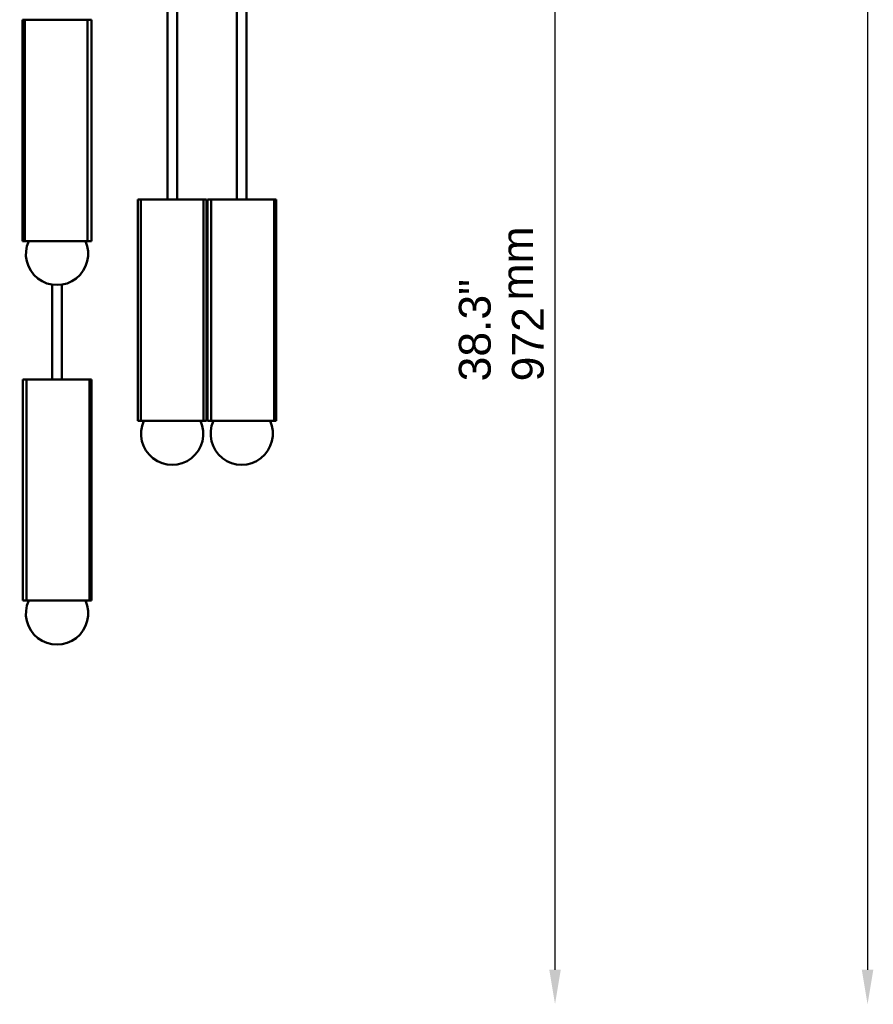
# Model space of a CAD drawing. Header units: millimetres. Extents: x 895 to 3556, y 117 to 2913.
# Tile 11 of 13: x 2939 to 3556, y 1232 to 1944. Entities that reach past the tile are written whole.
import ezdxf

# ---------------------------------------------------------------- set-up
doc = ezdxf.new("R2010")
doc.units = ezdxf.units.MM
doc.header["$LTSCALE"] = 10
for name, color, linetype, lineweight in [('Symbol (ISO)', 7, 'Continuous', 25), ('Widoczne (ISO)', 7, 'Continuous', 50), ('Wymiar (ISO)', 7, 'Continuous', 25)]:
    doc.layers.add(name, color=color, linetype=linetype, lineweight=lineweight)
doc.styles.add('Tekst notatki (ISO)', font='arial.ttf')
doc.dimstyles.new('Domyślne (ISO)', dxfattribs={"dimscale": 10, "dimtxt": 2.3, "dimasz": 2.5, "dimexe": 3.175, "dimexo": 0, "dimgap": 0.762, "dimtad": 1, "dimdec": 1, "dimlfac": 0.03937, "dimzin": 0, "dimdsep": 46, "dimtxsty": 'Tekst notatki (ISO)', "dimcen": 0.09, "dimdle": 10, "dimclrd": 256, "dimclre": 256, "dimclrt": 256, "dimazin": 2, "dimtfac": 1, "dimtmove": 0, "dimatfit": 3, "dimfxl": 0, "dimtolj": 1, "dimlwd": -1, "dimlwe": -1, "dimarcsym": 0})

# ---------------------------------------------------------------- blocks, each defined once
blk = doc.blocks.new('*D6')
at = {"layer": 'Defpoints', "color": 0, "transparency": 16777216}
for p in [(3151.72, 2767.52), (2724.22, 1232.21), (3551.72, 1232.21)]:
    blk.add_point(p, dxfattribs=at)
at = {"layer": 'Wymiar (ISO)', "transparency": 16777216}
blk.add_line((3551.72, 2742.52), (3551.72, 1257.21), dxfattribs=at)
for points in [[(3547.55, 2742.52), (3555.88, 2742.52), (3551.72, 2767.52)], [(3547.55, 1257.21), (3555.88, 1257.21), (3551.72, 1232.21)]]:
    blk.add_solid(points, dxfattribs=at)
at = {"layer": 'Wymiar (ISO)', "transparency": 16777216, "insert": (3482.17, 1964.25), "char_height": 23, "attachment_point": 1, "rotation": 90, "style": 'Tekst notatki (ISO)'}
blk.add_mtext('\\A1;60.4"\\P1535', dxfattribs=at)
blk = doc.blocks.new('*D7')
at = {"layer": 'Defpoints', "color": 0, "transparency": 16777216}
for p in [(2745.76, 2204.01), (3325.76, 2204.01), (2724.22, 1232.21)]:
    blk.add_point(p, dxfattribs=at)
at = {"layer": 'Wymiar (ISO)', "transparency": 16777216}
blk.add_line((3325.76, 1257.21), (3325.76, 2179.01), dxfattribs=at)
for points in [[(3321.6, 2179.01), (3329.93, 2179.01), (3325.76, 2204.01)], [(3321.6, 1257.21), (3329.93, 1257.21), (3325.76, 1232.21)]]:
    blk.add_solid(points, dxfattribs=at)
at = {"layer": 'Wymiar (ISO)', "transparency": 16777216, "insert": (3256.23, 1682.56), "char_height": 23, "attachment_point": 1, "rotation": 90, "style": 'Tekst notatki (ISO)'}
blk.add_mtext('\\A1;38.3"\\P972', dxfattribs=at)

msp = doc.modelspace()

# ---------------------------------------------------------------- linework, layer by layer
at = {"layer": 'Widoczne (ISO)'}
for p, q in [((3045.48, 2716.01), (3045.48, 1814.01)), ((3052.48, 2716.01), (3052.48, 1814.01)), ((3095.72, 2716.01), (3095.72, 1814.01)), ((3102.72, 2716.01), (3102.72, 1814.01)), ((2941.61, 1944.01), (2940.85, 1944.01)), ((2940.85, 1784.01), (2940.85, 1944.01)), ((2941.61, 1944.01), (2942.36, 1944.01)), ((2944.21, 1944.01), (2942.36, 1944.01)), ((2942.36, 1784.01), (2942.36, 1944.01)), ((2944.21, 1944.01), (2946, 1944.01)), ((2946, 1944.01), (2947.84, 1944.01)), ((2947.84, 1944.01), (2947.91, 1944.01)), ((2951.07, 1944.01), (2947.91, 1944.01)), ((2951.07, 1944.01), (2953, 1944.01)), ((2953, 1944.01), (2955.82, 1944.01)), ((2955.82, 1944.01), (2956.72, 1944.01)), ((2960.83, 1944.01), (2956.72, 1944.01)), ((2960.83, 1944.01), (2962.52, 1944.01)), ((2962.52, 1944.01), (2965.76, 1944.01)), ((2965.76, 1944.01), (2967.31, 1944.01)), ((2971.55, 1944.01), (2967.31, 1944.01)), ((2971.55, 1944.01), (2972.67, 1944.01)), ((2972.67, 1944.01), (2975.68, 1944.01)), ((2975.68, 1944.01), (2977.58, 1944.01)), ((2981.11, 1944.01), (2977.58, 1944.01)), ((2981.11, 1944.01), (2981.44, 1944.01)), ((2981.44, 1944.01), (2983.63, 1944.01)), ((2983.63, 1944.01), (2985.5, 1944.01)), ((2987.73, 1944.01), (2985.5, 1944.01)), ((2987.73, 1944.01), (2988.02, 1944.01)), ((2987.73, 1784.01), (2987.73, 1944.01)), ((2988.02, 1944.01), (2989.49, 1944.01)), ((2990.55, 1944.01), (2989.49, 1944.01)), ((2990.55, 1784.01), (2990.55, 1944.01)), ((3024.98, 1814.01), (3024.08, 1814.01)), ((3024.08, 1654.01), (3024.08, 1814.01)), ((3024.98, 1814.01), (3026.25, 1814.01)), ((3028.29, 1814.01), (3026.25, 1814.01)), ((3026.25, 1654.01), (3026.25, 1814.01)), ((3028.29, 1814.01), (3030.12, 1814.01)), ((3030.12, 1814.01), (3032.14, 1814.01)), ((3032.14, 1814.01), (3032.34, 1814.01)), ((3035.69, 1814.01), (3032.34, 1814.01)), ((3035.69, 1814.01), (3037.61, 1814.01)), ((3037.61, 1814.01), (3040.54, 1814.01)), ((3040.54, 1814.01), (3041.55, 1814.01)), ((3045.73, 1814.01), (3041.55, 1814.01)), ((3045.73, 1814.01), (3047.35, 1814.01)), ((3047.35, 1814.01), (3050.6, 1814.01)), ((3050.6, 1814.01), (3052.23, 1814.01)), ((3056.41, 1814.01), (3052.23, 1814.01)), ((3056.41, 1814.01), (3057.42, 1814.01)), ((3057.42, 1814.01), (3060.34, 1814.01)), ((3060.34, 1814.01), (3062.26, 1814.01)), ((3065.62, 1814.01), (3062.26, 1814.01)), ((3065.62, 1814.01), (3065.81, 1814.01)), ((3065.81, 1814.01), (3067.84, 1814.01)), ((3067.84, 1814.01), (3069.67, 1814.01)), ((3071.71, 1814.01), (3069.67, 1814.01)), ((3071.71, 1814.01), (3072.98, 1814.01)), ((3071.71, 1654.01), (3071.71, 1814.01)), ((3073.88, 1814.01), (3072.98, 1814.01)), ((3073.88, 1654.01), (3073.88, 1814.01)), ((3075.45, 1814.01), (3074.38, 1814.01)), ((3074.38, 1654.01), (3074.38, 1814.01)), ((3075.45, 1814.01), (3076.93, 1814.01)), ((3076.93, 1814.01), (3077.25, 1814.01)), ((3079.51, 1814.01), (3077.25, 1814.01)), ((3077.25, 1654.01), (3077.25, 1814.01)), ((3079.51, 1814.01), (3081.38, 1814.01)), ((3081.38, 1814.01), (3083.59, 1814.01)), ((3083.59, 1814.01), (3083.93, 1814.01)), ((3087.47, 1814.01), (3083.93, 1814.01)), ((3087.47, 1814.01), (3089.37, 1814.01)), ((3089.37, 1814.01), (3092.39, 1814.01)), ((3092.39, 1814.01), (3093.52, 1814.01)), ((3097.76, 1814.01), (3093.52, 1814.01)), ((3097.76, 1814.01), (3099.3, 1814.01)), ((3099.3, 1814.01), (3102.54, 1814.01)), ((3102.54, 1814.01), (3104.24, 1814.01)), ((3108.34, 1814.01), (3104.24, 1814.01)), ((3108.34, 1814.01), (3109.23, 1814.01)), ((3109.23, 1814.01), (3112.04, 1814.01)), ((3112.04, 1814.01), (3113.97, 1814.01)), ((3117.11, 1814.01), (3113.97, 1814.01)), ((3117.11, 1814.01), (3117.16, 1814.01)), ((3117.16, 1814.01), (3118.99, 1814.01)), ((3118.99, 1814.01), (3120.77, 1814.01)), ((3122.6, 1814.01), (3120.77, 1814.01)), ((3122.6, 1814.01), (3123.31, 1814.01)), ((3122.6, 1654.01), (3122.6, 1814.01)), ((3124.06, 1814.01), (3123.31, 1814.01)), ((3124.06, 1654.01), (3124.06, 1814.01)), ((2941.61, 1784.01), (2940.85, 1784.01)), ((2941.61, 1784.01), (2942.36, 1784.01)), ((2944.21, 1784.01), (2942.36, 1784.01)), ((2944.21, 1784.01), (2946, 1784.01)), ((2946, 1784.01), (2947.84, 1784.01)), ((2947.84, 1784.01), (2947.91, 1784.01)), ((2951.07, 1784.01), (2947.91, 1784.01)), ((2951.07, 1784.01), (2953, 1784.01)), ((2953, 1784.01), (2955.82, 1784.01)), ((2955.82, 1784.01), (2956.72, 1784.01)), ((2960.83, 1784.01), (2956.72, 1784.01)), ((2960.83, 1784.01), (2962.52, 1784.01)), ((2962.52, 1784.01), (2965.76, 1784.01)), ((2965.76, 1784.01), (2967.31, 1784.01)), ((2971.55, 1784.01), (2967.31, 1784.01)), ((2971.55, 1784.01), (2972.67, 1784.01)), ((2972.67, 1784.01), (2975.68, 1784.01)), ((2975.68, 1784.01), (2977.58, 1784.01)), ((2981.11, 1784.01), (2977.58, 1784.01)), ((2981.11, 1784.01), (2981.44, 1784.01)), ((2981.44, 1784.01), (2983.63, 1784.01)), ((2983.63, 1784.01), (2985.5, 1784.01)), ((2987.73, 1784.01), (2985.5, 1784.01)), ((2987.73, 1784.01), (2988.02, 1784.01)), ((2988.02, 1784.01), (2989.49, 1784.01)), ((2990.55, 1784.01), (2989.49, 1784.01)), ((2962.2, 1752.48), (2962.2, 1684.01)), ((2969.2, 1752.48), (2969.2, 1684.01)), ((2941.93, 1684.01), (2940.86, 1684.01)), ((2940.86, 1524.01), (2940.86, 1684.01)), ((2941.93, 1684.01), (2943.41, 1684.01)), ((2943.41, 1684.01), (2943.73, 1684.01)), ((2945.99, 1684.01), (2943.73, 1684.01)), ((2943.73, 1524.01), (2943.73, 1684.01)), ((2945.99, 1684.01), (2947.86, 1684.01)), ((2947.86, 1684.01), (2950.07, 1684.01)), ((2950.07, 1684.01), (2950.41, 1684.01)), ((2953.95, 1684.01), (2950.41, 1684.01)), ((2953.95, 1684.01), (2955.85, 1684.01)), ((2955.85, 1684.01), (2958.87, 1684.01)), ((2958.87, 1684.01), (2960, 1684.01)), ((2964.24, 1684.01), (2960, 1684.01)), ((2964.24, 1684.01), (2965.79, 1684.01)), ((2965.79, 1684.01), (2969.03, 1684.01)), ((2969.03, 1684.01), (2970.73, 1684.01)), ((2974.82, 1684.01), (2970.73, 1684.01)), ((2974.82, 1684.01), (2975.71, 1684.01)), ((2975.71, 1684.01), (2978.52, 1684.01)), ((2978.52, 1684.01), (2980.45, 1684.01)), ((2983.6, 1684.01), (2980.45, 1684.01)), ((2983.6, 1684.01), (2983.65, 1684.01)), ((2983.65, 1684.01), (2985.48, 1684.01)), ((2985.48, 1684.01), (2987.26, 1684.01)), ((2989.09, 1684.01), (2987.26, 1684.01)), ((2989.09, 1684.01), (2989.79, 1684.01)), ((2989.09, 1524.01), (2989.09, 1684.01)), ((2990.54, 1684.01), (2989.79, 1684.01)), ((2990.54, 1524.01), (2990.54, 1684.01)), ((3024.98, 1654.01), (3024.08, 1654.01)), ((3024.98, 1654.01), (3026.25, 1654.01)), ((3028.29, 1654.01), (3026.25, 1654.01)), ((3028.29, 1654.01), (3030.12, 1654.01)), ((3030.12, 1654.01), (3032.14, 1654.01)), ((3032.14, 1654.01), (3032.34, 1654.01)), ((3035.69, 1654.01), (3032.34, 1654.01)), ((3035.69, 1654.01), (3037.61, 1654.01)), ((3037.61, 1654.01), (3040.54, 1654.01)), ((3040.54, 1654.01), (3041.55, 1654.01)), ((3045.73, 1654.01), (3041.55, 1654.01)), ((3045.73, 1654.01), (3047.35, 1654.01)), ((3047.35, 1654.01), (3050.6, 1654.01)), ((3050.6, 1654.01), (3052.23, 1654.01)), ((3056.41, 1654.01), (3052.23, 1654.01)), ((3056.41, 1654.01), (3057.42, 1654.01)), ((3057.42, 1654.01), (3060.34, 1654.01)), ((3060.34, 1654.01), (3062.26, 1654.01)), ((3065.62, 1654.01), (3062.26, 1654.01)), ((3065.62, 1654.01), (3065.81, 1654.01)), ((3065.81, 1654.01), (3067.84, 1654.01)), ((3067.84, 1654.01), (3069.67, 1654.01)), ((3071.71, 1654.01), (3069.67, 1654.01)), ((3071.71, 1654.01), (3072.98, 1654.01)), ((3073.88, 1654.01), (3072.98, 1654.01)), ((3075.45, 1654.01), (3074.38, 1654.01)), ((3075.45, 1654.01), (3076.93, 1654.01)), ((3076.93, 1654.01), (3077.25, 1654.01)), ((3079.51, 1654.01), (3077.25, 1654.01)), ((3079.51, 1654.01), (3081.38, 1654.01)), ((3081.38, 1654.01), (3083.59, 1654.01)), ((3083.59, 1654.01), (3083.93, 1654.01)), ((3087.47, 1654.01), (3083.93, 1654.01)), ((3087.47, 1654.01), (3089.37, 1654.01)), ((3089.37, 1654.01), (3092.39, 1654.01)), ((3092.39, 1654.01), (3093.52, 1654.01)), ((3097.76, 1654.01), (3093.52, 1654.01)), ((3097.76, 1654.01), (3099.3, 1654.01)), ((3099.3, 1654.01), (3102.54, 1654.01)), ((3102.54, 1654.01), (3104.24, 1654.01)), ((3108.34, 1654.01), (3104.24, 1654.01)), ((3108.34, 1654.01), (3109.23, 1654.01)), ((3109.23, 1654.01), (3112.04, 1654.01)), ((3112.04, 1654.01), (3113.97, 1654.01)), ((3117.11, 1654.01), (3113.97, 1654.01)), ((3117.11, 1654.01), (3117.16, 1654.01)), ((3117.16, 1654.01), (3118.99, 1654.01)), ((3118.99, 1654.01), (3120.77, 1654.01)), ((3122.6, 1654.01), (3120.77, 1654.01)), ((3122.6, 1654.01), (3123.31, 1654.01)), ((3124.06, 1654.01), (3123.31, 1654.01)), ((2941.93, 1524.01), (2940.86, 1524.01)), ((2941.93, 1524.01), (2943.41, 1524.01)), ((2943.41, 1524.01), (2943.73, 1524.01)), ((2945.99, 1524.01), (2943.73, 1524.01)), ((2945.99, 1524.01), (2947.86, 1524.01)), ((2947.86, 1524.01), (2950.07, 1524.01)), ((2950.07, 1524.01), (2950.41, 1524.01)), ((2953.95, 1524.01), (2950.41, 1524.01)), ((2953.95, 1524.01), (2955.85, 1524.01)), ((2955.85, 1524.01), (2958.87, 1524.01)), ((2958.87, 1524.01), (2960, 1524.01)), ((2964.24, 1524.01), (2960, 1524.01)), ((2964.24, 1524.01), (2965.79, 1524.01)), ((2965.79, 1524.01), (2969.03, 1524.01)), ((2969.03, 1524.01), (2970.73, 1524.01)), ((2974.82, 1524.01), (2970.73, 1524.01)), ((2974.82, 1524.01), (2975.71, 1524.01)), ((2975.71, 1524.01), (2978.52, 1524.01)), ((2978.52, 1524.01), (2980.45, 1524.01)), ((2983.6, 1524.01), (2980.45, 1524.01)), ((2983.6, 1524.01), (2983.65, 1524.01)), ((2983.65, 1524.01), (2985.48, 1524.01)), ((2985.48, 1524.01), (2987.26, 1524.01)), ((2989.09, 1524.01), (2987.26, 1524.01)), ((2989.09, 1524.01), (2989.79, 1524.01)), ((2990.54, 1524.01), (2989.79, 1524.01))]:
    msp.add_line(p, q, dxfattribs=at)
for centre in [(2965.7, 1774.71), (3048.98, 1644.71), (3099.22, 1644.71), (2965.7, 1514.71)]:
    msp.add_arc(centre, 22.5, 155.5856, 24.4144, dxfattribs=at)

# ---------------------------------------------------------------- texts
at = {"layer": 'Symbol (ISO)', "insert": (3286.87, 1741.01), "char_height": 23, "width": 53.5381, "attachment_point": 1, "rotation": 90, "style": 'Tekst notatki (ISO)'}
msp.add_mtext('\\fArial|b0|i0;mm', dxfattribs=at)

# ---------------------------------------------------------------- dimensions: what is measured, and where the dimension line sits
at = {"layer": 'Wymiar (ISO)'}
for base, p1, p2, text, picture, middle in [((3551.72, 1232.21), (3151.72, 2767.52), (2724.22, 1232.21), '<>"\\P1535', '*D6', (3551.72, 1999.86)), ((3325.76, 2204.01), (2724.22, 1232.21), (2745.76, 2204.01), '<>"\\P972', '*D7', (3325.76, 1718.11))]:
    dim = msp.add_linear_dim(base=base, p1=p1, p2=p2, angle=90, text=text, dimstyle='Domyślne (ISO)', override={"dimgap": 0.762, "dimdec": 1, "dimlfac": 0.03937, "dimpost": '\\X', "dimse1": 1, "dimse2": 1, "dimtol": 0, "dimlim": 0, "dimtp": 0, "dimtm": 0, "dimtdec": 2, "dimtofl": 0, "dimatfit": 1, "dimtvp": -0.25}, dxfattribs=at)
    dim.commit()
    dim.dimension.update_dxf_attribs({"geometry": picture, "text_midpoint": middle, "dimtype": 160})

doc.saveas('drawing.dxf')
